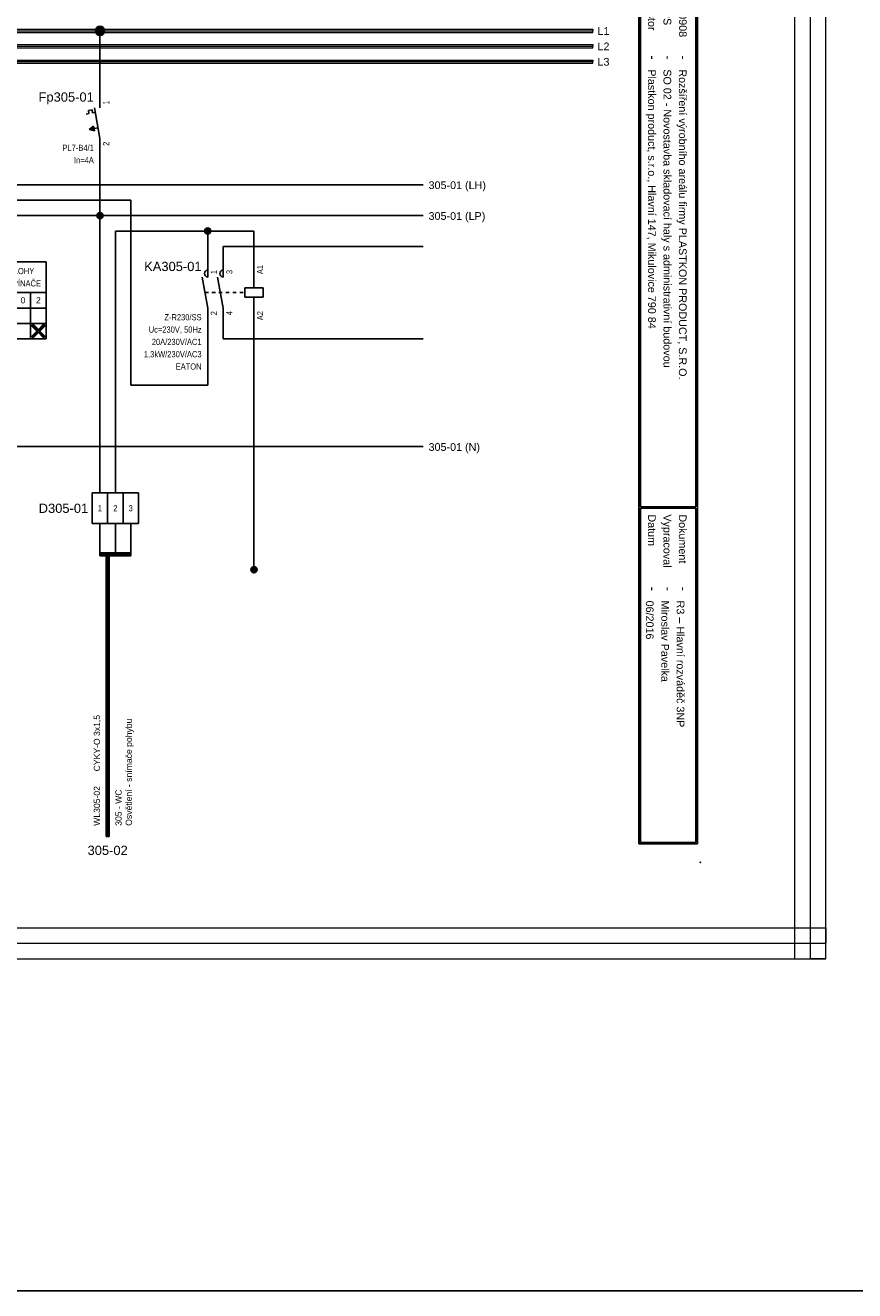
# Model space of a CAD drawing. Extents: x -3642 to 3381, y 3251 to 3904.
# Tile 24 of 41: x 339 to 608, y 3251 to 3662. Entities that reach past the tile are written whole.
import ezdxf
from ezdxf.enums import TextEntityAlignment as Align

# ---------------------------------------------------------------- set-up
doc = ezdxf.new("R2010")
doc.units = 0
doc.header["$MEASUREMENT"] = 0
doc.linetypes.add('DASHED', pattern=[0.564444, 0.282222, -0.282222])
for name, color, linetype in [('1-KRESBA', 7, 'Continuous'), ('__Bílá', 7, 'Continuous'), ('__Oranžová', 30, 'Continuous'), ('__Rudá 010', 10, 'Continuous'), ('__Vínová 220', 220, 'Continuous'), ('__Černá 250', 7, 'Continuous')]:
    doc.layers.add(name, color=color, linetype=linetype)
doc.styles.add('Arial', font='arial.ttf')
doc.styles.add('GENERATED_STYLE_1', font='arial.ttf')

# ---------------------------------------------------------------- blocks, each defined once
blk = doc.blocks.new('BLK_Razítko_malé_pro_rozváděče')
at = {"layer": '__Bílá'}
for p, q in [((15, -1), (15, -20)), ((15, -1), (294, -1)), ((15.5, -1.5), (15.5, -19.5)), ((15.5, -1.5), (184.5, -1.5)), ((184.5, -1.5), (184.5, -19.5)), ((185, -1.5), (185, -19.5)), ((185, -1.5), (293.5, -1.5)), ((293.5, -19.5), (293.5, -1.5)), ((294, -20), (294, -1)), ((15, -20), (294, -20)), ((15.5, -19.5), (184.5, -19.5)), ((185, -19.5), (293.5, -19.5)), ((15, -405), (15, -419)), ((15, -405), (294, -405)), ((15.5, -405.5), (15.5, -418.5)), ((15.5, -405.5), (194.5, -405.5)), ((194.5, -405.5), (194.5, -418.5)), ((195, -405.5), (195, -418.5)), ((195, -405.5), (293.5, -405.5)), ((293.5, -405.5), (293.5, -418.5)), ((294, -405), (294, -419)), ((15, -419), (294, -419)), ((15.5, -418.5), (194.5, -418.5)), ((195, -418.5), (293.5, -418.5))]:
    blk.add_line(p, q, dxfattribs=at)
for p in [(0, 0), (300, 0), (0, -420), (300, -420)]:
    blk.add_point(p, dxfattribs=at)
at = {"layer": '__Bílá', "style": 'Arial'}
for s, height, p in [('-', 3, (38, -7)), ('Dokument', 2.5, (187, -7)), ('-', 3, (210.5, -7)), ('SO/PS', 2.5, (17.5, -12)), ('-', 3, (38, -12)), ('Vypracoval', 2.5, (187, -12)), ('-', 3, (210.5, -12)), ('Investor', 2.5, (17.5, -17)), ('-', 3, (38, -17)), ('Datum', 2.5, (187, -17)), ('-', 3, (210.5, -17)), ('PVLK PROJECT s.r.o. , Langrova 195/33,  787 01 Šumperk', 2.5, (17.5, -411)), ('Copyright © 2012 PVLK', 2.5, (197, -411)), ('Telefon: 773 836 685, mobil: 777 848 204, e-mail: %%Upavelka@pvlk.cz', 2.5, (17.5, -416)), ('Číslo dokumentu .....', 2.5, (197, -416))]:
    blk.add_text(s, height=height, dxfattribs=at).set_placement(p)
at = {"layer": '__Vínová 220', "char_height": 2.5, "attachment_point": 7, "style": 'Arial'}
for s, insert in [('715 0908', (17.5, -7)), ('Rozšíření výrobního areálu firmy PLASTKON PRODUCT, S.R.O.', (42.5, -7.75)), ('R3 – Hlavní rozváděč 3NP', (215, -7.75)), ('SO 02 - Novostavba skladovací haly s administrativní budovou', (42.5, -12.75)), ('Miroslav Pavelka', (215, -12.75)), ('Plastkon product, s.r.o., Hlavní 147, Mikulovice 790 84', (42.5, -17.75)), ('06/2016', (215, -17.75))]:
    blk.add_mtext(s, dxfattribs=dict(at, insert=insert))
at = {"layer": '__Vínová 220', "style": 'Arial'}
blk.add_attdef('ČÍSLO', text='', height=4, dxfattribs=at).set_placement((290, -416), align=Align.RIGHT)
blk = doc.blocks.new('FEVA1462')
blk.add_hatch(color=256).paths.add_polyline_path([(-3.5, -2), (-2.06, -0.92), (-1.772, -2.504)])
for p, q in [((0, 5), (0, 10)), ((-3.752, 4.136), (-2.564, 4.352)), ((-3.752, 4.136), (-3.568, 3.124)), ((-2.564, 4.352), (-2.38, 3.34)), ((-1.818, 5), (0, -5)), ((-4.448, 2.964), (-3.568, 3.124)), ((-2.38, 3.34), (-1.544, 3.492)), ((-3.5, -2), (-2.06, -0.92)), ((-3.5, -2), (-0.64, -1.48)), ((-3.5, -2), (-1.772, -2.504)), ((-2.06, -0.92), (-1.772, -2.504)), ((0, -5), (0, -10))]:
    blk.add_line(p, q)
at = {"style": 'Arial'}
blk.add_attdef('POPIS', text='', height=3, dxfattribs=at).set_placement((-2, 7), align=Align.RIGHT)
at = {"style": 'Arial', "width": 0.8}
blk.add_attdef('NO1', (3, 6), '', height=2, rotation=90, dxfattribs=at)
for tag, p in [('TYP', (-2, -9)), ('PROUD', (-2, -13)), ('DOPLŇ1', (-2, -17)), ('DOPLŇ2', (-2, -21))]:
    blk.add_attdef(tag, text='', height=2, dxfattribs=at).set_placement(p, align=Align.RIGHT)
blk.add_attdef('CO1', text='', height=2, rotation=90, dxfattribs=at).set_placement((3, -6), align=Align.RIGHT)
blk = doc.blocks.new('L0001A02')
at = {"linetype": 'Continuous'}
h = blk.add_hatch(color=256, dxfattribs=at)
edge = h.paths.add_edge_path()
edge.add_arc((0, 0), 1.5, 0, 360)
blk.add_circle((0, 0), 1.5)
blk = doc.blocks.new('V0109A03')
for p, q in [((5, 10), (0, 10)), ((0, 0), (0, 10)), ((10, 10), (5, 10)), ((5, 0), (5, 10)), ((15, 10), (10, 10)), ((10, 0), (10, 10)), ((15, 0), (15, 10)), ((5, 0), (0, 0)), ((10, 0), (5, 0)), ((15, 0), (10, 0))]:
    blk.add_line(p, q)
at = {"style": 'Arial'}
blk.add_attdef('POPIS', text='', height=3, dxfattribs=at).set_placement((-2, 5), align=Align.RIGHT)
at = {"style": 'Arial', "width": 0.8}
for tag, p in [('S1', (2.5, 5)), ('S2', (7.5, 5)), ('S3', (12.5, 5))]:
    blk.add_attdef(tag, text='', height=2, dxfattribs=at).set_placement(p, align=Align.MIDDLE)
blk = doc.blocks.new('feva2774')
h = blk.add_hatch(color=256)
h.paths.add_polyline_path([(5, -3), (5, -3.5), (5.5, -3.5, 0.414214)])
h.paths.add_polyline_path([(5, -3.5), (5, -4, 0.414214), (5.5, -3.5)])
h.paths.add_polyline_path([(5, -4), (5, -3, 0.414214), (4.5, -3.5, 0.414214)])
for points in [[(30, -7), (28.5, -5.5), (28, -5.5), (28, -6), (29.5, -7.5), (28, -9), (28, -9.5), (28.5, -9.5), (30, -8), (31.5, -9.5), (32, -9.5), (32, -9), (30.5, -7.5), (32, -6), (32, -5.5), (31.5, -5.5)], [(40, -12), (38.5, -10.5), (38, -10.5), (38, -11), (39.5, -12.5), (38, -14), (38, -14.5), (38.5, -14.5), (40, -13), (41.5, -14.5), (42, -14.5), (42, -14), (40.5, -12.5), (42, -11), (42, -10.5), (41.5, -10.5)]]:
    blk.add_hatch(color=256).paths.add_polyline_path(points)
for p, q in [((-2.5, 10), (-2.5, -10)), ((-2.5, 10), (12.5, 10)), ((2.5, 10), (2.5, 5)), ((7.5, 10), (7.5, 5)), ((12.5, 10), (12.5, -10)), ((17.5, 10), (17.5, -15)), ((17.5, 10), (42.5, 10)), ((27.5, 10), (27.5, -15)), ((42.5, 10), (42.5, -15)), ((12.5, 5), (-2.5, 5)), ((5, 2), (5, 5)), ((10, 2), (10, 5)), ((-1, 1.5), (-1, -1.5)), ((2, 0), (-1, 0)), ((2, 0), (2.5, -1)), ((2.5, -1), (3, 0)), ((5, -2), (3, 2)), ((10.67, 0), (3, 0)), ((10, -2), (11.5, 2.5)), ((12, 2), (10, 2)), ((42.5, 0), (27.5, 0)), ((32.5, 0), (32.5, -15)), ((37.5, 0), (37.5, -15)), ((5, -2), (5, -5)), ((5, -3.5), (10, -3.5)), ((10, -2), (10, -3.5)), ((12.5, -5), (-2.5, -5)), ((2.5, -5), (2.5, -10)), ((7.5, -5), (7.5, -10)), ((42.5, -5), (17.5, -5)), ((28, -6), (28, -5.5)), ((28, -5.5), (28.5, -5.5)), ((29.5, -7.5), (28, -6)), ((29.5, -7.5), (28, -9)), ((28.5, -5.5), (30, -7)), ((28.5, -9.5), (30, -8)), ((31.5, -5.5), (30, -7)), ((31.5, -9.5), (30, -8)), ((30.5, -7.5), (32, -6)), ((30.5, -7.5), (32, -9)), ((32, -5.5), (31.5, -5.5)), ((32, -6), (32, -5.5)), ((12.5, -10), (-2.5, -10)), ((42.5, -10), (17.5, -10)), ((28, -9), (28, -9.5)), ((28, -9.5), (28.5, -9.5)), ((32, -9.5), (31.5, -9.5)), ((32, -9), (32, -9.5)), ((38, -11), (38, -10.5)), ((38, -10.5), (38.5, -10.5)), ((39.5, -12.5), (38, -11)), ((38.5, -10.5), (40, -12)), ((41.5, -10.5), (40, -12)), ((40.5, -12.5), (42, -11)), ((42, -10.5), (41.5, -10.5)), ((42, -11), (42, -10.5)), ((42.5, -15), (17.5, -15)), ((39.5, -12.5), (38, -14)), ((38, -14), (38, -14.5)), ((38, -14.5), (38.5, -14.5)), ((38.5, -14.5), (40, -13)), ((41.5, -14.5), (40, -13)), ((40.5, -12.5), (42, -14)), ((42, -14.5), (41.5, -14.5)), ((42, -14), (42, -14.5))]:
    blk.add_line(p, q)
blk.add_circle((5, -3.5), 0.5)
at = {"style": 'Arial'}
for s, p in [('1', (5, 6.5)), ('3', (10, 6.5)), ('1', (30, -3.5)), ('0', (35, -3.5)), ('2', (40, -3.5)), ('2', (5, -8.5)), ('1-2', (22.5, -8.5)), ('3-2', (22.5, -13.5))]:
    blk.add_text(s, height=2, dxfattribs=at).set_placement(p, align=Align.CENTER)
at = {"style": 'Arial', "width": 0.8}
for s, p in [('KONTAKTŮ', (25.5, -4)), ('ČÍSLA', (21.5, -4))]:
    blk.add_text(s, height=2, rotation=90, dxfattribs=at).set_placement(p)
for s, p in [('VYPÍNAČE', (28.5, 2)), ('POLOHY', (28.5, 6))]:
    blk.add_text(s, height=2, dxfattribs=at).set_placement(p)
at = {"style": 'Arial'}
blk.add_attdef('POPIS', text='', height=3, dxfattribs=at).set_placement((-4.5, 7), align=Align.RIGHT)
at = {"style": 'Arial', "width": 0.8}
for tag, p in [('TYP', (-4.5, 1)), ('AC1(PROUD)', (-4, -3)), ('DOPLŇ1', (-4.5, -7))]:
    blk.add_attdef(tag, text='', height=2, dxfattribs=at).set_placement(p, align=Align.RIGHT)
blk = doc.blocks.new('L0001A01')
h = blk.add_hatch(color=256)
edge = h.paths.add_edge_path()
edge.add_arc((0, 0), 1, 0, 360)
blk.add_circle((0, 0), 1)
blk = doc.blocks.new('moe01029')
for p, q in [((0, 5), (0, 10)), ((5, 5), (5, 10)), ((15, 1.5), (15, 10)), ((-1.82, 5), (0, -5)), ((3.18, 5), (5, -5)), ((12, -1.5), (12, 1.5)), ((12, 1.5), (18, 1.5)), ((18, 1.5), (18, -1.5)), ((18, -1.5), (12, -1.5)), ((15, -1.5), (15, -10)), ((0, -5), (0, -10)), ((5, -5), (5, -10))]:
    blk.add_line(p, q)
at = {"linetype": 'DASHED', "ltscale": 4}
blk.add_line((-0.91, 0), (12, 0), dxfattribs=at)
for centre in [(0.15, 6.2), (5.15, 6.2)]:
    blk.add_arc(centre, 1.21, 97.3062, 262.6938)
at = {"style": 'Arial'}
blk.add_attdef('POPIS', text='', height=3, dxfattribs=at).set_placement((-2, 7), align=Align.RIGHT)
at = {"style": 'Arial', "width": 0.8}
for tag, p in [('NO1', (3, 6)), ('NO2', (8, 6)), ('A1', (18, 6))]:
    blk.add_attdef(tag, p, '', height=2, rotation=90, dxfattribs=at)
for tag, p in [('TYP', (-2, -9)), ('CÍVKA', (-2, -13)), ('AC1(PROUD)', (-2, -17)), ('AC3(VÝKON)', (-2, -21)), ('DOPLŇ1', (-2, -25)), ('DOPLŇ2', (-2, -29))]:
    blk.add_attdef(tag, text='', height=2, dxfattribs=at).set_placement(p, align=Align.RIGHT)
for tag, p in [('CO1', (3, -6)), ('CO2', (8, -6)), ('A2', (18, -6))]:
    blk.add_attdef(tag, text='', height=2, rotation=90, dxfattribs=at).set_placement(p, align=Align.RIGHT)
blk = doc.blocks.new('V0085A01')
h = blk.add_hatch(color=256)
edge = h.paths.add_edge_path()
edge.add_arc((0, 0), 1, 0, 360)
blk.add_circle((0, 0), 1)

msp = doc.modelspace()

# ---------------------------------------------------------------- linework, layer by layer
at = {"layer": '1-KRESBA'}
for p, q in [((363.39, 3640), (363.39, 3660)), ((363.39, 3510), (363.39, 3620)), ((468.39, 3610), (213.39, 3610)), ((373.39, 3605), (263.39, 3605)), ((373.39, 3605), (373.39, 3545)), ((268.39, 3600), (468.39, 3600)), ((368.39, 3510), (368.39, 3595)), ((413.39, 3595), (368.39, 3595)), ((398.39, 3585), (398.39, 3595)), ((413.39, 3585), (413.39, 3595)), ((403.39, 3585), (403.39, 3590)), ((403.39, 3590), (468.39, 3590)), ((398.39, 3545), (398.39, 3565)), ((403.39, 3565), (403.39, 3560)), ((413.39, 3565), (413.39, 3485)), ((403.39, 3560), (468.39, 3560)), ((373.39, 3545), (398.39, 3545)), ((468.39, 3525), (218.39, 3525)), ((363.39, 3500), (363.39, 3490)), ((368.39, 3500), (368.39, 3490)), ((373.39, 3500), (373.39, 3490)), ((363.39, 3490.5), (363.39, 3490)), ((363.39, 3490.5), (373.39, 3490.5)), ((363.39, 3489.5), (363.39, 3490)), ((363.39, 3490), (373.39, 3490)), ((363.39, 3489.5), (373.39, 3489.5)), ((365.39, 3398.43), (365.39, 3490.39)), ((365.39, 3490.39), (365.89, 3490.39)), ((365.89, 3398.43), (365.89, 3490.39)), ((366.39, 3490.39), (365.89, 3490.39)), ((366.39, 3398.43), (366.39, 3490.39)), ((373.39, 3490.5), (373.39, 3490)), ((373.39, 3489.5), (373.39, 3490)), ((365.39, 3398.43), (365.89, 3398.43)), ((366.39, 3398.43), (365.89, 3398.43))]:
    msp.add_line(p, q, dxfattribs=at)
at = {"layer": '1-KRESBA', "color": 3}
msp.add_lwpolyline([(-3642.15, 3903.52), (3380.95, 3903.52), (3380.95, 3250.95), (-3642.15, 3250.95)], close=True, dxfattribs=at)
at = {"layer": '__Oranžová', "lineweight": 0}
for p, q in [((168.39, 3660.5), (523.39, 3660.5)), ((168.39, 3660), (523.39, 3660)), ((168.39, 3659.5), (523.39, 3659.5)), ((523.39, 3660.5), (523.39, 3660)), ((523.39, 3659.5), (523.39, 3660)), ((168.39, 3655.5), (523.39, 3655.5)), ((168.39, 3655), (523.39, 3655)), ((168.39, 3654.5), (523.39, 3654.5)), ((523.39, 3655.5), (523.39, 3655)), ((523.39, 3654.5), (523.39, 3655)), ((168.39, 3650.5), (523.39, 3650.5)), ((168.39, 3650), (523.39, 3650)), ((168.39, 3649.5), (523.39, 3649.5)), ((523.39, 3650.5), (523.39, 3650)), ((523.39, 3649.5), (523.39, 3650))]:
    msp.add_line(p, q, dxfattribs=at)
at = {"layer": '__Vínová 220', "lineweight": 0}
for p, q in [((589.08, 3358.74), (589.08, 3724.82)), ((594.08, 3358.74), (594.08, 3724.82)), ((599.08, 3358.74), (599.08, 3724.82)), ((102.67, 3368.74), (599.08, 3368.74)), ((599.08, 3368.74), (599.08, 3363.74)), ((102.67, 3363.74), (599.08, 3363.74)), ((599.08, 3358.74), (599.08, 3363.74)), ((102.67, 3358.74), (599.08, 3358.74)), ((589.08, 3358.74), (594.08, 3358.74)), ((599.08, 3358.74), (594.08, 3358.74))]:
    msp.add_line(p, q, dxfattribs=at)

# ---------------------------------------------------------------- block references
at = {"color": 250, "linetype": 'Continuous'}
msp.add_blockref('V0085A01', (413.39, 3485), dxfattribs=at)
at = {"layer": '1-KRESBA', "rotation": 270}
msp.add_blockref('BLK_Razítko_malé_pro_rozváděče', (558.39, 3690), dxfattribs=at).add_auto_attribs({'ČÍSLO': '24.8'})
at = {"layer": '1-KRESBA'}
msp.add_blockref('L0001A02', (363.39, 3660), dxfattribs=at)
at = {"layer": '1-KRESBA', "color": 250, "linetype": 'Continuous'}
for p in [(363.39, 3600), (398.39, 3595)]:
    msp.add_blockref('L0001A01', p, dxfattribs=at)
at = {"layer": '__Černá 250'}
for name, p, values in [('FEVA1462', (363.39, 3630), {'POPIS': 'Fp305-01', 'TYP': 'PL7-B4/1', 'PROUD': 'In=4A', 'CO1': '2', 'NO1': '1'}), ('feva2774', (303.39, 3575), {'POPIS': 'SA305-01', 'TYP': 'Z-S/WM', 'AC1(PROUD)': '16A/250V/AC1', 'DOPLŇ1': 'EATON'}), ('moe01029', (398.39, 3575), {'POPIS': 'KA305-01', 'TYP': 'Z-R230/SS', 'CÍVKA': 'Uc=230V, 50Hz', 'AC1(PROUD)': '20A/230V/AC1', 'AC3(VÝKON)': '1,3kW/230V/AC3', 'DOPLŇ1': 'EATON', 'CO1': '2', 'NO1': '1', 'CO2': '4', 'NO2': '3', 'A1': 'A1', 'A2': 'A2'})]:
    msp.add_blockref(name, p, dxfattribs=at).add_auto_attribs(values)
ref = msp.add_blockref('V0109A03', (360.89, 3500), dxfattribs=at)
ref.add_attrib('POPIS', 'D305-01', dxfattribs={"layer": '0', "height": 3, "style": 'Arial'}).set_placement((359.57, 3503.48), align=Align.RIGHT)
ref.add_attrib('S1', '1', dxfattribs={"layer": '0', "height": 2, "style": 'Arial', "width": 0.8}).set_placement((363.39, 3505), align=Align.MIDDLE)
ref.add_attrib('S2', '2', dxfattribs={"layer": '0', "height": 2, "style": 'Arial', "width": 0.8}).set_placement((368.39, 3505), align=Align.MIDDLE)
ref.add_attrib('S3', '3', dxfattribs={"layer": '0', "height": 2, "style": 'Arial', "width": 0.8}).set_placement((373.39, 3505), align=Align.MIDDLE)

# ---------------------------------------------------------------- texts
at = {"layer": '1-KRESBA', "style": 'Arial'}
for s, p in [('305-01 (LH)', (470.1, 3608.62)), ('305-01 (LP)', (470.1, 3598.62)), ('305-01 (N)', (470.1, 3523.62))]:
    msp.add_text(s, height=2.5, dxfattribs=at).set_placement(p)
at = {"layer": '__Oranžová', "lineweight": 0, "style": 'Arial'}
for s, p in [('L1', (524.96, 3658.69)), ('L2', (524.96, 3653.69)), ('L3', (524.96, 3648.69))]:
    msp.add_text(s, height=2.5, dxfattribs=at).set_placement(p)
at = {"layer": '__Rudá 010', "style": 'Arial'}
for s, p in [('CYKY-O 3x1,5', (363.39, 3419.56)), ('WL305-02', (363.39, 3401.89))]:
    msp.add_text(s, height=2, rotation=90, dxfattribs=at).set_placement(p)
at = {"layer": '__Rudá 010', "style": 'GENERATED_STYLE_1'}
msp.add_text('305-02', height=3, dxfattribs=at).set_placement((365.89, 3392.43), align=Align.CENTER)
at = {"layer": '__Rudá 010', "insert": (368.42, 3401.89), "char_height": 2, "width": 62.8406, "attachment_point": 1, "rotation": 90, "style": 'Arial'}
msp.add_mtext('305 - WC\\POsvětlení - snímače pohybu', dxfattribs=at)

doc.saveas('drawing.dxf')
